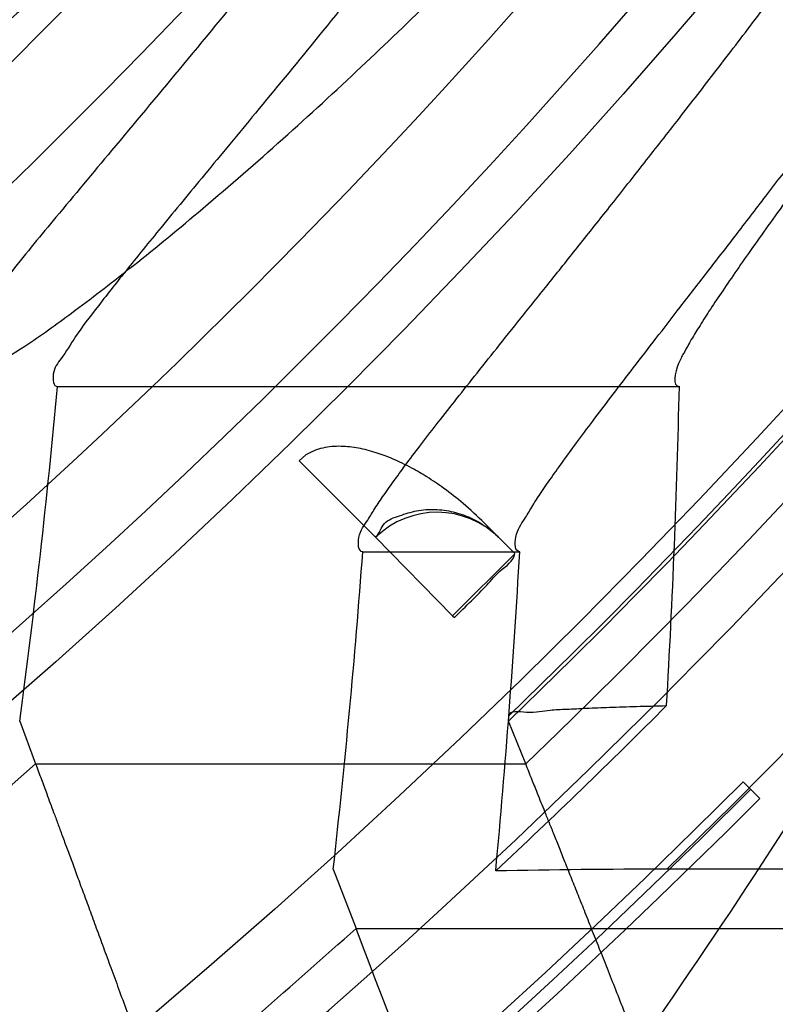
# Model space of a CAD drawing. Header units: millimetres. Extents: x 0 to 297, y 0 to 210.
# Tile 93 of 256: x 145.1397 to 145.1878, y 92.8584 to 92.921. Entities that reach past the tile are written whole.
import ezdxf

# ---------------------------------------------------------------- set-up
doc = ezdxf.new("R2010")
doc.units = ezdxf.units.MM
doc.header["$LTSCALE"] = 16.335
doc.layers.get('0').update_dxf_attribs({"linetype": 'CONTINUOUS'})
for name, color, linetype in [('01_GLOBAL', 7, 'CONTINUOUS'), ('INTFCLR_1', 7, 'CONTINUOUS'), ('INTFCLR_144815', 7, 'CONTINUOUS')]:
    doc.layers.add(name, color=color, linetype=linetype)

msp = doc.modelspace()

# ---------------------------------------------------------------- linework, layer by layer
at = {"color": 7, "linetype": 'Continuous'}
msp.add_circle((145.8748034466, 92.1344639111), 2.66, dxfattribs=at)
at = {"color": 9, "linetype": 'Continuous'}
msp.add_arc((145.8748034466, 92.1344639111), 2.6259090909, 92.9674534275, 177.0325465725, dxfattribs=at)
at = {"layer": '01_GLOBAL', "color": 7, "linetype": 'Continuous'}
msp.add_circle((145.8748034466, 92.1344639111), 2.695, dxfattribs=at)
at = {"layer": 'INTFCLR_1', "color": 6, "linetype": 'Continuous'}
for radius in [0.4224162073, 0.4014439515]:
    msp.add_arc((144.8596077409, 93.1986596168), radius, 270, 90.00000002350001, dxfattribs=at)
for points, knots in [([(145.1350652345, 93.4996596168), (145.1342109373, 93.4996596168), (145.1357546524, 93.496718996), (145.1370803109, 93.4950968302), (145.1392467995, 93.49225027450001), (145.1419201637, 93.4890306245), (145.145337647, 93.4849215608), (145.149332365, 93.4801497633), (145.1536170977, 93.4749597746), (145.1578478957, 93.4697443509), (145.1617862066, 93.46477665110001), (145.1654017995, 93.46011427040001), (145.1686896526, 93.45577766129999), (145.1716611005, 93.4517737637), (145.1743369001, 93.4480934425), (145.176743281, 93.4447208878), (145.1789048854, 93.4416366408), (145.1808385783, 93.4388324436), (145.1825660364, 93.4362898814), (145.1841084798, 93.43398792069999), (145.185490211, 93.43189981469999), (145.1867189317, 93.4300221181), (145.1878098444, 93.42833769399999), (145.1887779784, 93.42682907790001), (145.1896459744, 93.4254651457), (145.1906214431, 93.4239206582), (145.191753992, 93.4221107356), (145.1928766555, 93.42029359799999), (145.1938510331, 93.4187005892), (145.1946912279, 93.4173162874), (145.1956155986, 93.415780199), (145.1966371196, 93.4140663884), (145.1977643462, 93.41215452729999), (145.1990081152, 93.4100186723), (145.2003754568, 93.4076384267), (145.201880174, 93.4049787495), (145.2035347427, 93.4020034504), (145.2053542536, 93.39866660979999), (145.2073580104, 93.3949100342), (145.2095596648, 93.3906775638), (145.2119715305, 93.3859042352), (145.214608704, 93.3805105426), (145.2174929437, 93.37438539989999), (145.220642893, 93.36739491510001), (145.2240752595, 93.35936816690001), (145.227802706, 93.35009965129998), (145.2318351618, 93.3392957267), (145.2361179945, 93.3267082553), (145.2403681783, 93.3126841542), (145.2442872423, 93.297814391), (145.2476657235, 93.2827730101), (145.2504753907, 93.2676905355), (145.2527156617, 93.25262667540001), (145.2543982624, 93.2375790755), (145.2555287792, 93.22258324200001), (145.256117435, 93.20762456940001), (145.2561708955, 93.1927266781), (145.2556951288, 93.17787585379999), (145.2546936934, 93.16307401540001), (145.2531693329, 93.1483330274), (145.2511191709, 93.1336232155), (145.2485428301, 93.1189642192), (145.2454275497, 93.1043242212), (145.2417708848, 93.0897217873), (145.2376203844, 93.07535951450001), (145.2332204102, 93.06193527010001), (145.2288852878, 93.0500177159), (145.2248596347, 93.0398394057), (145.2211587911, 93.03109336), (145.2177663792, 93.0235207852), (145.2146668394, 93.01692434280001), (145.2118379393, 93.01114230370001), (145.2092594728, 93.0060543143), (145.2069119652, 93.0015625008), (145.2047820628, 92.99759337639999), (145.2028538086, 92.9940827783), (145.2011073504, 92.9909675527), (145.1995253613, 92.98819559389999), (145.1980916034, 92.985722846), (145.1967959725, 92.9835200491), (145.1956290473, 92.9815607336), (145.1945782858, 92.97981554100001), (145.1936278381, 92.9782521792), (145.1927650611, 92.97684539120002), (145.1919665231, 92.9755535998), (145.1911689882, 92.97427311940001), (145.1903111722, 92.9729060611), (145.1893416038, 92.97137374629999), (145.1882509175, 92.9696663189), (145.1870226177, 92.9677633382), (145.1856376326, 92.96564257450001), (145.1840803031, 92.96328767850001), (145.1823329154, 92.9606826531), (145.1803729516, 92.95780619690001), (145.1781781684, 92.9546380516), (145.1757236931, 92.9511600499), (145.1729902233, 92.94736262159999), (145.1699514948, 92.94322961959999), (145.1665806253, 92.9387466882), (145.1628687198, 92.93392583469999), (145.1588145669, 92.9287817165), (145.1544498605, 92.9233761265), (145.149996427, 92.9179675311), (145.1458273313, 92.912982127), (145.1422457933, 92.9086810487), (145.1394492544, 92.9053205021), (145.1371773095, 92.9023512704), (145.1358081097, 92.9006787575), (145.134193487, 92.8976596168), (145.1350652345, 92.8976596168)], [0, 0, 0, 0, 0.0038604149, 0.007501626, 0.0124785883, 0.0188917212, 0.0268498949, 0.0364677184, 0.0470694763, 0.05724446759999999, 0.0668187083, 0.0757144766, 0.08390537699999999, 0.0914099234, 0.09824517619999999, 0.1044667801, 0.1101313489, 0.1152642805, 0.1198589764, 0.1240215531, 0.1277856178, 0.1311734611, 0.1341617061, 0.1368541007, 0.1392736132, 0.1414672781, 0.1451087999, 0.148921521, 0.1511192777, 0.1535471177, 0.1562389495, 0.1592204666, 0.1625628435, 0.1662680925, 0.1703891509, 0.1749670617, 0.1800766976, 0.185772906, 0.1921414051, 0.1993155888, 0.2073311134, 0.2163077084, 0.2264451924, 0.2379233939, 0.2509534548, 0.2658909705, 0.2830621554, 0.3030578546, 0.3259639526, 0.3492662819, 0.3725305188, 0.395610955, 0.4185782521, 0.4413347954, 0.4640172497, 0.4865192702, 0.5089682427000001, 0.5313242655, 0.5536477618, 0.5759939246, 0.5982772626, 0.6207472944, 0.6432362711, 0.6658996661, 0.6887559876, 0.7107777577, 0.7297237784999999, 0.7460531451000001, 0.7602331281, 0.7726347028, 0.7835467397, 0.7931663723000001, 0.8017211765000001, 0.8093215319, 0.8160683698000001, 0.8220757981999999, 0.8274205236, 0.83220661, 0.8364980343, 0.8403367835, 0.8437547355, 0.8468031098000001, 0.8495420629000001, 0.8520223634, 0.8542604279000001, 0.8564046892, 0.8588391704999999, 0.8615533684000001, 0.8645986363, 0.8679945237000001, 0.8717882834, 0.8760445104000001, 0.8807522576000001, 0.8859628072, 0.8917731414, 0.8981681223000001, 0.9051985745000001, 0.9129160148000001, 0.9213486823, 0.930543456, 0.9404096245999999, 0.9509435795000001, 0.9619432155, 0.9720502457, 0.9803711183, 0.9870628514, 0.9922716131, 0.9960607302, 1, 1, 1, 1]), ([(145.1350652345, 92.8976596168), (145.1360387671, 92.8976596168), (145.1377271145, 92.8987973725), (145.1403228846, 92.9003600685), (145.1432989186, 92.90252257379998), (145.1469787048, 92.9053401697), (145.1513602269, 92.908937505), (145.156189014, 92.9131306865), (145.1610884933, 92.9176135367), (145.16571304, 92.9220446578), (145.1699506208, 92.9262668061), (145.1738079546, 92.93025140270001), (145.1773032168, 92.9339784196), (145.1804624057, 92.93744342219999), (145.1833068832, 92.9406452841), (145.1858602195, 92.9435862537), (145.1881553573, 92.9462860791), (145.1902110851, 92.9487505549), (145.1920499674, 92.95099242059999), (145.1936917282, 92.95302517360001), (145.195161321, 92.95487020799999), (145.1964960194, 92.95656687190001), (145.197810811, 92.9582571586), (145.1992115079, 92.9600798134), (145.2006985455, 92.9620412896), (145.2021699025, 92.9640097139), (145.203615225, 92.9659689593), (145.2051191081, 92.96803560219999), (145.2067839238, 92.9703578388), (145.2086446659, 92.97299707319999), (145.2107239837, 92.976003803), (145.2130437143, 92.9794328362), (145.2156231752, 92.9833409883), (145.2184823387, 92.9877982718), (145.2216518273, 92.99290263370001), (145.2251614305, 92.9987667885), (145.229038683, 93.00552838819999), (145.2333125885, 93.0133695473), (145.2380078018, 93.0225036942), (145.2431555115, 93.03325044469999), (145.2486552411, 93.04576276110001), (145.2541538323, 93.05964751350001), (145.2592951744, 93.0742866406), (145.2638614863, 93.0891255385), (145.2678132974, 93.10401926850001), (145.2711637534, 93.1189518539), (145.2739112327, 93.1338443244), (145.2760779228, 93.14873712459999), (145.2776685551, 93.1635668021), (145.2786982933, 93.17835697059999), (145.2791763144, 93.1930929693), (145.2791102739, 93.20777733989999), (145.2785051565, 93.2224188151), (145.2773642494, 93.2370081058), (145.2756872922, 93.2515514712), (145.2734729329, 93.2660467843), (145.2707211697, 93.28047186), (145.2674209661, 93.2948590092), (145.2635667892, 93.3091902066), (145.259139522, 93.3234820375), (145.254151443, 93.33766185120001), (145.2488018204, 93.351194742), (145.2434345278, 93.3634522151), (145.238408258, 93.3740016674), (145.2338248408, 93.38297495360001), (145.2296571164, 93.3906774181), (145.2258775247, 93.3973229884), (145.2224553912, 93.4030908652), (145.2193628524, 93.40811759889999), (145.216567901, 93.41251817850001), (145.2140471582, 93.4163762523), (145.2117761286, 93.4197682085), (145.209737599, 93.422748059), (145.2079066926, 93.42537326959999), (145.20627007, 93.4276809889), (145.2048016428, 93.4297213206), (145.203482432, 93.43153041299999), (145.202221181, 93.4332394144), (145.2009100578, 93.4349957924), (145.1994654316, 93.43690657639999), (145.1979774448, 93.438847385), (145.1964846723, 93.44076776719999), (145.1949729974, 93.4426876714), (145.1933137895, 93.4447656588), (145.1914604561, 93.4470505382), (145.1893845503, 93.4495659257), (145.1870661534, 93.45232249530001), (145.1844777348, 93.45533473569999), (145.1815962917, 93.45861035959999), (145.1783918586, 93.4621590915), (145.174841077, 93.46597939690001), (145.1709238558, 93.47006182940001), (145.1666153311, 93.47439075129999), (145.1619164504, 93.47892812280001), (145.1569054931, 93.4835493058), (145.1519289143, 93.48790146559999), (145.1473729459, 93.4916672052), (145.1435388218, 93.4946187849), (145.1404516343, 93.4968744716), (145.1377826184, 93.49848721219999), (145.1360568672, 93.4996596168), (145.1350652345, 93.4996596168)], [0, 0, 0, 0, 0.0042187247, 0.0081401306, 0.0133978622, 0.0200459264, 0.0282638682, 0.0379443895, 0.0477615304, 0.05703690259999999, 0.0656973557, 0.0736821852, 0.0810680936, 0.0878383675, 0.0940009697, 0.0996271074, 0.1047154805, 0.1093563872, 0.1135342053, 0.1172803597, 0.1206792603, 0.1237557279, 0.1266349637, 0.1299589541, 0.1337168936, 0.1373013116, 0.1406085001, 0.1442672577, 0.148377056, 0.1529904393, 0.1582606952, 0.164218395, 0.1709303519, 0.1785521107, 0.1871652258, 0.1969659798, 0.2081658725, 0.2209392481, 0.2356613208, 0.2526660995, 0.2725685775, 0.2948769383, 0.3173640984, 0.3397873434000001, 0.3621386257, 0.3841211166, 0.4060891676, 0.4277469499, 0.4493218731, 0.470705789, 0.4919793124, 0.5131981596, 0.5343255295, 0.5554668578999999, 0.5765984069, 0.5977513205, 0.6189954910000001, 0.6402209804, 0.6617015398, 0.6832900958, 0.7050415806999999, 0.7268239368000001, 0.7463339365, 0.7630160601, 0.7774553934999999, 0.7899931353, 0.8009638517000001, 0.8105830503, 0.8190545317, 0.8265380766, 0.8331730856, 0.8390248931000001, 0.8442268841, 0.8488182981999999, 0.8528943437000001, 0.8564866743, 0.8597116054, 0.8625968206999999, 0.8656908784, 0.8692094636, 0.8729771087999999, 0.8762884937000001, 0.879749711, 0.8835661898, 0.8878115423, 0.8924986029, 0.8976989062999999, 0.9034198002, 0.9097088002, 0.9166034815, 0.9241390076, 0.9323094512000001, 0.9411199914, 0.9506041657, 0.9606137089, 0.9706541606, 0.9792553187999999, 0.9862062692, 0.9916647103, 0.9957028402, 1, 1, 1, 1])]:
    msp.add_open_spline(points, degree=3, knots=knots, dxfattribs=at)
at = {"layer": 'INTFCLR_1', "color": 9, "linetype": 'Continuous'}
for points, knots in [([(145.212649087, 93.3291841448), (145.2158606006, 93.32000478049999), (145.2216925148, 93.3011419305), (145.227244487, 93.2768964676), (145.2299856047, 93.2607035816), (145.2310878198, 93.25306455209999), (145.2317778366, 93.2479244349), (145.2334659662, 93.23376490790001), (145.2350886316, 93.2104154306), (145.2348602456, 93.1869830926), (145.2340091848, 93.1726576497), (145.2336200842, 93.16742997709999), (145.2329629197, 93.1596496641), (145.2311506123, 93.1430826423), (145.226931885, 93.1181043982), (145.2217743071, 93.0973620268), (145.21827327, 93.08545778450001), (145.2168531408, 93.08078963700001), (145.2142959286, 93.0727821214), (145.2088936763, 93.057325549), (145.2002622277, 93.03625645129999), (145.191382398, 93.0181651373), (145.1856550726, 93.0076054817), (145.1835773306, 93.0038810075), (145.1804900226, 92.9984473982), (145.1738400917, 92.9872483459), (145.1632874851, 92.971132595), (145.150351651, 92.9535411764), (145.1410235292, 92.94206533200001), (145.1356460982, 92.935766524), (145.133618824, 92.9334156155), (145.1301975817, 92.9295053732), (145.1238773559, 92.9224693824), (145.116999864, 92.9151404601), (145.1107938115, 92.9086516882), (145.1070749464, 92.9047482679), (145.1041227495, 92.9015610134), (145.102218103, 92.89935461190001), (145.1011689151, 92.89795985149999), (145.1007337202, 92.8972197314), (145.1004699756, 92.8966887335), (145.1005812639, 92.8959977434), (145.1020539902, 92.8962982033), (145.1036740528, 92.8970747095), (145.1066075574, 92.8986606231), (145.1094057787, 92.90044308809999), (145.1117034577, 92.9019742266), (145.1131778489, 92.902988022), (145.1156556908, 92.9047222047), (145.1196186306, 92.9076236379), (145.1251563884, 92.91192845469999), (145.1334349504, 92.9187409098), (145.1408444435, 92.92538609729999), (145.1473278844, 92.9316038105), (145.1519747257, 92.9361897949), (145.1603493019, 92.94482450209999), (145.1722854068, 92.9582894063), (145.1863008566, 92.9761921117), (145.1963364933, 92.9908581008), (145.2023017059, 93.0003963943), (145.2045040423, 93.0040202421), (145.2078179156, 93.0095804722), (145.2148947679, 93.0220651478), (145.2249952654, 93.0423300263), (145.2319439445, 93.0592659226), (145.2351676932, 93.0680380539)], [0, 0, 0, 0, 0.0419354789, 0.08505031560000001, 0.1071497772, 0.1127379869, 0.1183317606, 0.1295131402, 0.1742263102, 0.2191466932, 0.230445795, 0.2361065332, 0.241751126, 0.2641147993, 0.3079545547, 0.3508736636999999, 0.3561840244, 0.3614616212, 0.3719139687, 0.3924297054, 0.4320526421, 0.4700131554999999, 0.4792642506, 0.483852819, 0.4884035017, 0.5062126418, 0.5400088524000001, 0.5714206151, 0.6003317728, 0.6037560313, 0.6071340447, 0.6137178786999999, 0.6261602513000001, 0.6479155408, 0.6570536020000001, 0.6648783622, 0.6711643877, 0.6757843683, 0.6774462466, 0.6786751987, 0.6794900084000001, 0.6799813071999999, 0.6813020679, 0.6842478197, 0.6888651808, 0.6950795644, 0.6987591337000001, 0.70073729, 0.7027989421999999, 0.7117993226, 0.7219139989, 0.7330405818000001, 0.7580265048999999, 0.7648041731, 0.7717766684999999, 0.7861782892, 0.816667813, 0.8493175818, 0.8841610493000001, 0.8932352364, 0.8978283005, 0.9024468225, 0.9211469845, 0.9596997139, 1, 1, 1, 1]), ([(145.1053256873, 92.89765960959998), (145.1051880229, 92.89765962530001), (145.1048509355, 92.897726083), (145.1048682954, 92.89833203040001), (145.1052289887, 92.89895544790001), (145.1058526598, 92.8998820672), (145.1068032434, 92.9010353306), (145.1086356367, 92.9031125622), (145.110803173, 92.9053838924), (145.113215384, 92.90786955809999), (145.1159839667, 92.9106973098), (145.1217014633, 92.91652117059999), (145.1287122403, 92.92380461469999), (145.1351564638, 92.9308006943), (145.1386445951, 92.9346890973), (145.1407113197, 92.9370268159), (145.1461908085, 92.9432875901), (145.1556953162, 92.95469486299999), (145.1688811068, 92.972191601), (145.1796415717, 92.9882287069), (145.1864241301, 92.99937733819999), (145.1895721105, 93.0047852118), (145.1916900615, 93.00849100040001), (145.1975256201, 93.0189931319), (145.2065751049, 93.0369888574), (145.2153782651, 93.057964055), (145.2208882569, 93.0733543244), (145.2234958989, 93.0813260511), (145.2249438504, 93.0859728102), (145.2285119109, 93.09781736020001), (145.2337695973, 93.1184588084), (145.2380725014, 93.143329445), (145.2399207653, 93.159825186), (145.2405908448, 93.1675708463), (145.2409875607, 93.1727748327), (145.241855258, 93.1870348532), (145.2420882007, 93.2103641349), (145.2404334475, 93.2336088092), (145.2387124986, 93.2477021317), (145.238008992, 93.2528187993), (145.2368850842, 93.26042393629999), (145.2340893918, 93.2765480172), (145.2284266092, 93.3006887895), (145.222482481, 93.3194563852), (145.2192099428, 93.32858819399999)], [0, 0, 0, 0, 0.0008731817, 0.001718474, 0.0032338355, 0.0055641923, 0.008732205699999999, 0.0127298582, 0.0231213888, 0.0286463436, 0.0346993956, 0.04822263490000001, 0.0804125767, 0.0988155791, 0.1085508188, 0.1135449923, 0.1186070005, 0.1613231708, 0.2076862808, 0.2575123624, 0.2837454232, 0.2904461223, 0.2972015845, 0.3108183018, 0.3666504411, 0.4248609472, 0.4549769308, 0.4703146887, 0.4780576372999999, 0.4858477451, 0.5487776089, 0.6130123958, 0.6457680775, 0.6540347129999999, 0.6623246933, 0.6788711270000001, 0.74464742, 0.8101273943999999, 0.8265053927, 0.8346996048, 0.8428861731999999, 0.8752668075, 0.9384714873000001, 1, 1, 1, 1]), ([(145.2417743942, 93.06876110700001), (145.2384946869, 93.0600313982), (145.2314239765, 93.0431758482), (145.2211560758, 93.0230253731), (145.2139644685, 93.01061371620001), (145.2105957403, 93.00508387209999), (145.2083561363, 93.0014784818), (145.2022867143, 92.99198354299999), (145.1920758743, 92.97738489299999), (145.1778239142, 92.9595722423), (145.1656903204, 92.9461771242), (145.1571787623, 92.9375867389), (145.152454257, 92.9330221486), (145.1458582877, 92.9268290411), (145.1383224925, 92.92021131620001), (145.1299078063, 92.91342792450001), (145.1242775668, 92.90913892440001), (145.1202493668, 92.9062472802), (145.1177315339, 92.9045188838), (145.1162319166, 92.903506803), (145.1129973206, 92.9013965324), (145.1096283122, 92.8992880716), (145.106516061, 92.89792072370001), (145.1056598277, 92.8976595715), (145.1053256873, 92.89765960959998)], [0, 0, 0, 0, 0.1254333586, 0.2455838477, 0.3039242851, 0.3183395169, 0.3326778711, 0.3610127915, 0.4699119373, 0.572102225, 0.6676664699, 0.7128530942, 0.7347412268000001, 0.7560248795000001, 0.8345501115, 0.8695520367, 0.9013904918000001, 0.9297392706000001, 0.9362356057, 0.9424699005, 0.9540693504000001, 0.9882335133, 0.9955056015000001, 1, 1, 1, 1])]:
    msp.add_open_spline(points, degree=3, knots=knots, dxfattribs=at)
at = {"layer": 'INTFCLR_144815', "color": 6, "linetype": 'Continuous'}
for p, q in [((145.1421340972, 92.8976596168), (145.1816919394, 92.8976596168)), ((145.1579327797, 92.8933135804), (145.1575095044, 92.8929407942)), ((145.1615550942, 92.8871597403), (145.1715348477, 92.8871597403)), ((145.167269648, 92.8830781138), (145.1712247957, 92.8870332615)), ((145.1708193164, 92.8763820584), (145.170845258, 92.8767233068)), ((145.1397258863, 92.8763820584), (145.1407415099, 92.8736604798)), ((145.1719169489, 92.8736604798), (145.1708193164, 92.8763820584)), ((145.186804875, 92.8714624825), (145.185746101, 92.8725212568)), ((145.1596739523, 92.86696821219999), (145.1611205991, 92.8632036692)), ((145.1901625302, 92.8669682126), (145.1808844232, 92.8669682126))]:
    msp.add_line(p, q, dxfattribs=at)
at = {"layer": 'INTFCLR_144815', "color": 9, "linetype": 'Continuous'}
for p, q in [((145.1575095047, 92.8929407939), (145.1623713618, 92.8880773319)), ((145.1692907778, 92.8889765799), (145.1702395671, 92.8880277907)), ((145.167269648, 92.8830781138), (145.1673760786, 92.8829716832)), ((145.1407415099, 92.8736604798), (145.1719169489, 92.8736604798)), ((145.1611205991, 92.8632036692), (145.1917144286, 92.8632036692))]:
    msp.add_line(p, q, dxfattribs=at)
at = {"layer": 'INTFCLR_144815', "color": 7, "linetype": 'Continuous'}
for p, q in [((145.1623713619, 92.88807733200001), (145.1672696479, 92.8830781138)), ((145.171222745, 92.88704461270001), (145.1702395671, 92.8880277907))]:
    msp.add_line(p, q, dxfattribs=at)
at = {"layer": 'INTFCLR_144815', "color": 6, "linetype": 'Continuous'}
for radius in [0.4466793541, 0.4256665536]:
    msp.add_circle((144.8596077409, 93.1986596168), radius, dxfattribs=at)
for centre, radius, start, end in [((144.8596077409, 93.1986596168), 0.6157754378, 313.9937911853, 154.5150993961), ((144.8596077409, 93.1986596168), 0.5947754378, 312.9543589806, 154.5144414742), ((144.8596077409, 93.1986596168), 0.5751005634, 282.2440355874, 71.2863570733), ((144.8596077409, 93.1986596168), 0.4627266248, 45.0000000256, 314.9999999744), ((144.8596077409, 93.1986596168), 0.4618985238, 44.999999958, 315.000000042), ((144.8596077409, 93.1986596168), 0.461229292, 44.99999997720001, 315.0000000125), ((144.8596077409, 93.1986596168), 0.4537777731, 308.490992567, 51.50900743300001), ((144.8596077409, 93.1986596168), 0.4480128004, 313.9992414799, 46.00075850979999), ((144.8596077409, 93.1986596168), 0.4169682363, 295.6072723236, 334.3927276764), ((144.8596077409, 93.1986596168), 0.3959554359, 297.0737153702, 332.9262846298), ((144.8596077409, 93.1986596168), 0.454358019, 313.0911760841, 314.9984221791), ((145.1806544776, 92.3543067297), 0.5126612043, 89.97430089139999, 91.1900020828), ((142.680967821, 91.91278105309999), 2.6560238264, 20.1620810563, 20.9673979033)]:
    msp.add_arc(centre, radius, start, end, dxfattribs=at)
at = {"layer": 'INTFCLR_144815', "color": 9, "linetype": 'Continuous'}
for centre, radius, start, end in [((144.8596077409, 93.1986596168), 0.5712784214, 292.4997540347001, 54.0964566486), ((144.8596102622, 93.19866079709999), 0.5153523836, 292.4997540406, 54.09645665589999), ((144.859607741, 93.1986596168), 0.4617768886, 314.0862202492, 45.9137797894), ((144.8596077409, 93.1986596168), 0.450734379, 313.8592910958, 46.1407088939), ((144.8596077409, 93.1986596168), 0.4477854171, 314.0319604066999, 45.9680396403), ((144.8596077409, 93.1986596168), 0.5830188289, 203.8266800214, 313.0809380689), ((144.8596077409, 93.1986596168), 0.590019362, 203.8278898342, 312.5732768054), ((144.8596077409, 93.1986596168), 0.6110177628, 203.8266800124, 319.1799903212), ((144.859607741, 93.1986596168), 0.5090729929, 309.832493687, 323.1675063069), ((144.8596077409, 93.1986596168), 0.4297215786, 293.9594928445, 310.8607650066), ((144.8596077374, 93.1986596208), 0.4510440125, 309.8664382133, 311.9496809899)]:
    msp.add_arc(centre, radius, start, end, dxfattribs=at)
at = {"layer": 'INTFCLR_144815', "color": 7, "linetype": 'Continuous'}
msp.add_arc((145.1662804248, 92.88406795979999), 0.0055996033, 45.0049825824, 134.2742273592, dxfattribs=at)
at = {"layer": 'INTFCLR_144815', "color": 6, "linetype": 'Continuous'}
for centre, major_axis, ratio, start_param, end_param in [((144.8596077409, 92.9442867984), (0, 0.3817531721), 0.7456587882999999, -1.7496239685, -1.69324167), ((144.8596077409, 92.9107106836), (0, 0.4321429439), 0.7456587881, -1.6480224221, -1.6010017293), ((144.8596077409, 92.9275008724), (0, 0.4069448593), 0.7456587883, -1.7200994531, -1.6700911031), ((144.8596077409, 92.9191068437), (0, 0.4195423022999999), 0.7456587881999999, -1.6956613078, -1.6470176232), ((144.8596077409, 93.0953987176), (0, 0.4080553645), 0.9674516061, -2.2743411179, -2.1269453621)]:
    msp.add_ellipse(centre, major_axis=major_axis, ratio=ratio, start_param=start_param, end_param=end_param, dxfattribs=at)
for points, knots in [([(145.1715348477, 92.8871597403), (145.1712150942, 92.887165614), (145.1712119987, 92.888398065), (145.1717859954, 92.8890887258), (145.1723169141, 92.8900495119), (145.1728921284, 92.8909093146), (145.1735763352, 92.8919125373), (145.1743814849, 92.8930382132), (145.17530592, 92.89429876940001), (145.1763525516, 92.89569628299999), (145.1775225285, 92.8972363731), (145.1788179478, 92.8989246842), (145.1802417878, 92.90076905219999), (145.1817966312, 92.902777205), (145.1834827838, 92.9049546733), (145.1852973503, 92.907303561), (145.1872357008, 92.90982438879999), (145.189295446, 92.9125211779), (145.1914790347, 92.9154049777), (145.1937896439, 92.9184888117), (145.1962240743, 92.9217782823), (145.1987743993, 92.92527328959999), (145.2014309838, 92.9289717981), (145.2041860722, 92.9328747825), (145.2070298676, 92.9369806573), (145.2099514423, 92.9412863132), (145.2129388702, 92.94578706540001), (145.215979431, 92.95047669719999), (145.2190598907, 92.95534762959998), (145.2221667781, 92.9603911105), (145.2252866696, 92.9655974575), (145.2284064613, 92.9709563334), (145.2315136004, 92.9764570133), (145.2345962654, 92.98208862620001), (145.2376434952, 92.98784036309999), (145.2406452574, 92.99370162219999), (145.2435925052, 92.99966217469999), (145.2464771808, 93.005712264), (145.2492921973, 93.01184268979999), (145.2520314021, 93.01804486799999), (145.2546894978, 93.0243108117), (145.2572619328, 93.0306330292), (145.2597453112, 93.03700571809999), (145.2621317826, 93.0434101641), (145.2644188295, 93.0498389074), (145.2666074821, 93.05629353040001), (145.2687002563, 93.0627819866), (145.2706975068, 93.0693065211), (145.2725965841, 93.0758590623), (145.2743963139, 93.08243582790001), (145.2760946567, 93.0890285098), (145.2776905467, 93.0956308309), (145.2791843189, 93.1022416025), (145.2805765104, 93.10886063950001), (145.2818676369, 93.1154879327), (145.2830580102, 93.12212274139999), (145.2841477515, 93.12876325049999), (145.2851369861, 93.1354072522), (145.2860260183, 93.1420534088), (145.2868152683, 93.14870134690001), (145.2875051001, 93.1553505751), (145.2880958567, 93.16200073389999), (145.2885878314, 93.1686513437), (145.2889813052, 93.17530234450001), (145.289276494, 93.18195348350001), (145.2894735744, 93.1886048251), (145.2895726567, 93.1952561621), (145.2895738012, 93.20190757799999), (145.2894770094, 93.20855889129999), (145.2892822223, 93.2152102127), (145.2889893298, 93.2218613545), (145.2885981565, 93.228512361), (145.2881084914, 93.23516293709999), (145.2875200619, 93.2418129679), (145.2868325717, 93.24846205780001), (145.2860456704, 93.2551099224), (145.2851589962, 93.26175603), (145.2841721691, 93.2683997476), (145.2830848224, 93.2750402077), (145.2818965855, 93.2816764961), (145.2806070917, 93.2883076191), (145.2792161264, 93.2949318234), (145.2777236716, 93.3015466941), (145.27612979, 93.30814986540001), (145.2744344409, 93.314739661), (145.2726374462, 93.3213150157), (145.2707388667, 93.3278740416), (145.2687392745, 93.3344133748), (145.2666397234, 93.34092869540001), (145.2644415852, 93.34741542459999), (145.2621464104, 93.3538691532), (145.2597562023, 93.3602849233), (145.2572735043, 93.3666571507), (145.2547014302, 93.37297970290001), (145.2520437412, 93.3792458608), (145.2493049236, 93.3854482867), (145.2464902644, 93.3915790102), (145.2436059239, 93.39762942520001), (145.240658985, 93.4035903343), (145.2376574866, 93.4094520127), (145.2346104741, 93.4152042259), (145.231527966, 93.4208363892), (145.2284209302, 93.42633767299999), (145.2253011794, 93.4316972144), (145.2221812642, 93.4369042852), (145.2190742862, 93.44194854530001), (145.2159936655, 93.44682031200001), (145.2129528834, 93.4515108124), (145.209965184, 93.45601244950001), (145.207043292, 93.4603189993), (145.2041991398, 93.4644257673), (145.2014436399, 93.4683296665), (145.1987864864, 93.47202925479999), (145.1962360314, 93.47552468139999), (145.1937992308, 93.47881756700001), (145.1914816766, 93.48191080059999), (145.1892876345, 93.484808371), (145.1872201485, 93.487515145), (145.1852811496, 93.49003667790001), (145.1834716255, 93.49237897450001), (145.1817917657, 93.4945483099), (145.1802410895, 93.4965510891), (145.1788186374, 93.4983936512), (145.1775230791, 93.5000821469), (145.1763528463, 93.5016225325), (145.1753062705, 93.5030200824), (145.1743814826, 93.5042807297), (145.1735770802, 93.50540657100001), (145.1728902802, 93.5064096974), (145.1723225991, 93.507270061), (145.1718630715, 93.5080606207), (145.171402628, 93.5088026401), (145.1710534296, 93.51015065), (145.1715348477, 93.5101594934)], [0, 0, 0, 0, 0.0014103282, 0.0032894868, 0.0045784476, 0.006109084, 0.0078878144, 0.009921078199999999, 0.0122159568, 0.0147800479, 0.0176210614, 0.0207450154, 0.0241645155, 0.0278962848, 0.0319450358, 0.0363094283, 0.0409856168, 0.0459681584, 0.0512740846, 0.0569372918, 0.0629614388, 0.06932079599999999, 0.0760170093, 0.0830428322, 0.09038864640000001, 0.09804223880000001, 0.1059886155, 0.1142106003, 0.1226891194, 0.1314036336, 0.1403327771, 0.1494548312, 0.1587482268, 0.1681920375, 0.1777662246, 0.1874518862, 0.1972313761, 0.2070885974, 0.2170088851, 0.2269790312, 0.2369874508, 0.247023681, 0.2570780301, 0.2671479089, 0.2771627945, 0.2871678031, 0.297203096, 0.3072268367, 0.3172573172, 0.3272873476, 0.3372951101, 0.3472786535, 0.3572404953, 0.3671820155, 0.3771057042, 0.38701475, 0.3969071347, 0.4067804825, 0.4166362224, 0.4264761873, 0.4363022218, 0.4461151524, 0.4559173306, 0.4657100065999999, 0.4754958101, 0.4852761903, 0.4950537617, 0.5048299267, 0.514607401, 0.5243876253, 0.5341732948, 0.5439658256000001, 0.5537677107, 0.5635801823, 0.5734055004, 0.5832449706, 0.5931003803, 0.6029729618, 0.6128636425, 0.6227732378, 0.6327028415, 0.6426530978, 0.6526214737, 0.6626060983, 0.6726078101, 0.6826271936, 0.6926651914, 0.7027189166, 0.7127821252, 0.7228511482, 0.7329216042, 0.7429877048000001, 0.7530428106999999, 0.7630790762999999, 0.7730874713, 0.7830577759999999, 0.7929782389, 0.8028356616, 0.8126154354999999, 0.8223014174, 0.8318761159, 0.8413205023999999, 0.8506146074, 0.8597374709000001, 0.8686675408, 0.8773831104, 0.8858627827, 0.8940860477, 0.9020337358, 0.9096886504, 0.9170358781, 0.9240630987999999, 0.9307608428, 0.9371226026, 0.9431446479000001, 0.9488258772, 0.9541674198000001, 0.9591725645, 0.9638462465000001, 0.9681947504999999, 0.9722253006, 0.9759458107, 0.979364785, 0.9824904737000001, 0.9853313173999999, 0.9878955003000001, 0.9901906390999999, 0.9922241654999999, 0.994002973, 0.9955336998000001, 0.9968227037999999, 0.9978766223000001, 1, 1, 1, 1]), ([(145.1816919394, 93.4996596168), (145.1813689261, 93.4996596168), (145.181354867, 93.4984164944), (145.1818990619, 93.4977049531), (145.1824036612, 93.4967241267), (145.1829511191, 93.4958450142), (145.1836029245, 93.49481997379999), (145.1843702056, 93.4936699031), (145.1852510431, 93.4923828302), (145.1862478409, 93.4909569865), (145.1873615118, 93.4893868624), (145.1885933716, 93.48766759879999), (145.1899443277, 93.4857938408), (145.1914151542, 93.48376000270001), (145.1930061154, 93.48156053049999), (145.1947171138, 93.47918971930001), (145.1965473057, 93.47664219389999), (145.1984952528, 93.47391268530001), (145.2005585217, 93.47099658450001), (145.2027337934, 93.46788981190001), (145.2050166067, 93.46458923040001), (145.207401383, 93.4610926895), (145.2098813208, 93.4573992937), (145.2124484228, 93.45350951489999), (145.2150935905, 93.44942523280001), (145.2178067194, 93.44514979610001), (145.2205768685, 93.4406879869), (145.2233924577, 93.436045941), (145.2262415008, 93.43123100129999), (145.2291118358, 93.4262515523), (145.2319913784, 93.42111677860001), (145.2348683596, 93.4158364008), (145.2377314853, 93.4104204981), (145.2405700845, 93.4048793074), (145.2433742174, 93.39922304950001), (145.2461347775, 93.3934617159), (145.2488435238, 93.3876049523), (145.2514930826, 93.381661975), (145.2540769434, 93.37564147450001), (145.2565894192, 93.3695515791), (145.2590255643, 93.3633999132), (145.2613812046, 93.35719337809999), (145.2636527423, 93.3509384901), (145.2658372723, 93.34464092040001), (145.2679322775, 93.3383061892), (145.2699358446, 93.3319388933), (145.2718463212, 93.32554360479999), (145.2736625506, 93.3191239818), (145.275383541, 93.3126837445), (145.2770086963, 93.30622572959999), (145.2785375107, 93.29975290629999), (145.2799697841, 93.29326740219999), (145.281305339, 93.2867715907), (145.282544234, 93.2802670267), (145.2836865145, 93.2737555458), (145.2847323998, 93.2672381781), (145.285682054, 93.2607163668), (145.2865357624, 93.2541907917), (145.2872937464, 93.2476625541), (145.2879563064, 93.24113198), (145.2885236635, 93.2345999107), (145.2889960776, 93.22806647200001), (145.2893737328, 93.22153232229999), (145.2896568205, 93.2149974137), (145.2898454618, 93.208462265), (145.2899397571, 93.20192674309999), (145.2899397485, 93.1953913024), (145.2898454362, 93.18885579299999), (145.2896567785, 93.1823206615), (145.2893736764, 93.175785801), (145.2889960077, 93.1692516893), (145.2885235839, 93.1627183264), (145.2879562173, 93.1561863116), (145.2872936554, 93.1496558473), (145.2865356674, 93.1431276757), (145.2856819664, 93.136602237), (145.2847323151, 93.130080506), (145.283686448, 93.1235632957), (145.2825441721, 93.1170518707), (145.2813053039, 93.1105474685), (145.2799697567, 93.1040517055), (145.2785375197, 93.0975663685), (145.277008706, 93.091093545), (145.2753835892, 93.0846356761), (145.2736625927, 93.0781954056), (145.2718464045, 93.07177591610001), (145.2699359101, 93.0653805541), (145.2679323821, 93.0590133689), (145.2658373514, 93.05267854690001), (145.2636528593, 93.0463810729), (145.2613812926, 93.04012609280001), (145.2590256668, 93.03391958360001), (145.2565895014, 93.0277678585), (145.2540770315, 93.0216779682), (145.2514931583, 93.01565743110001), (145.2488435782, 93.00971440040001), (145.2461348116, 93.0038575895), (145.2433742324, 92.99809621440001), (145.2405700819, 92.9924399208), (145.2377314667, 92.9868986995), (145.2348683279, 92.98148277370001), (145.2319913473, 92.9762023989), (145.2291118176, 92.97106764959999), (145.2262415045, 92.9660882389), (145.2233924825, 92.9612733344), (145.220576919, 92.95663132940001), (145.2178068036, 92.95216957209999), (145.2150937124, 92.9478941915), (145.2124485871, 92.9438099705), (145.2098815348, 92.9399202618), (145.2074016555, 92.9362269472), (145.2050169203, 92.9327304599), (145.2027341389, 92.9294299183), (145.2005588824, 92.9263231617), (145.1984956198, 92.92340706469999), (145.1965476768, 92.9206775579), (145.1947174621, 92.918129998), (145.1930064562, 92.91575917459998), (145.1914154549, 92.9135596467), (145.1899446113, 92.91152578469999), (145.1885936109, 92.9096519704), (145.1873617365, 92.9079326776), (145.1862480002, 92.9063625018), (145.1852512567, 92.9049366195), (145.1843701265, 92.90364951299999), (145.1836036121, 92.902499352), (145.1829493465, 92.90147443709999), (145.1824091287, 92.9005947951), (145.1819724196, 92.8997882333), (145.1815362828, 92.8990246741), (145.1812048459, 92.8976596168), (145.1816919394, 92.8976596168)], [0, 0, 0, 0, 0.0014863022, 0.0034583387, 0.00480742, 0.0064070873, 0.008263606, 0.0103831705, 0.0127725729, 0.0154385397, 0.018388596, 0.0216299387, 0.0251705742, 0.0290176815, 0.0331791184, 0.0376612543, 0.0424708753, 0.0476126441, 0.053091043, 0.05890788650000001, 0.0650637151, 0.071556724, 0.0783824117, 0.08553378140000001, 0.09300120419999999, 0.1007725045, 0.1088330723, 0.1171662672, 0.125753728, 0.1345758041, 0.1436120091, 0.1528416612, 0.1622443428, 0.1717998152, 0.1814887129, 0.1912927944, 0.2011949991, 0.2111795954, 0.2212322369, 0.2313400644, 0.2414915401, 0.251676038, 0.2618853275, 0.272110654, 0.2823462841, 0.2925853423, 0.3028240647, 0.3130572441, 0.3232827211, 0.3334966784, 0.3436983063, 0.353884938, 0.364056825, 0.3742120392, 0.3843517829, 0.3944749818, 0.4045834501, 0.4146764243, 0.4247563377, 0.4348229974, 0.4448791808, 0.4549248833, 0.4649631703, 0.4749943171, 0.4850215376, 0.4950452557, 0.505068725, 0.5150924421, 0.5251196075, 0.5351507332, 0.5451888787, 0.5552345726, 0.5652905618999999, 0.5753571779, 0.5854368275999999, 0.5955298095, 0.6056379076, 0.615761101, 0.6259004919, 0.6360558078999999, 0.6462271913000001, 0.6564139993, 0.6666151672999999, 0.6768294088, 0.6870543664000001, 0.6972879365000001, 0.7075261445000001, 0.7177656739, 0.7280008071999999, 0.7382265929, 0.7484354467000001, 0.7586203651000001, 0.7687717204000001, 0.7788795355, 0.7889322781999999, 0.7989169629, 0.8088192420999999, 0.8186233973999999, 0.8283123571, 0.8378678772, 0.8472706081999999, 0.8565002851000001, 0.8655364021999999, 0.8743584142, 0.8829458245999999, 0.8912789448, 0.8993394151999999, 0.9071106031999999, 0.9145779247, 0.9217291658, 0.9285546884, 0.9350475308, 0.9412033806, 0.9470201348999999, 0.9524985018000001, 0.9576403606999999, 0.9624499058, 0.9669322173, 0.9710936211, 0.9749409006, 0.978481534, 0.9817230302, 0.984673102, 0.9873392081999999, 0.9897286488, 0.9918483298, 0.9937048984, 0.9953046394, 0.9966537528, 0.9977587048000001, 1, 1, 1, 1]), ([(145.2619187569, 93.198659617), (145.2619187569, 93.19452705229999), (145.2617972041, 93.18625736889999), (145.2612501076, 93.1738549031), (145.2603370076, 93.16145215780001), (145.2590551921, 93.1490500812), (145.2574020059, 93.1366506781), (145.2553745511, 93.1242576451), (145.2529686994, 93.1118765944), (145.2501810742, 93.09951567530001), (145.2470107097, 93.0871860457), (145.2434550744, 93.07490437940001), (145.2395175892, 93.0626901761), (145.2352018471, 93.05056894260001), (145.2305195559, 93.03857297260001), (145.2254865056, 93.026740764), (145.2201294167, 93.0151203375), (145.2144851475, 93.00376778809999), (145.2086034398, 92.9927497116), (145.2025493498, 92.98213900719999), (145.1964022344, 92.9720136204), (145.1902548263, 92.96245285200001), (145.1842079, 92.9535296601), (145.1783638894, 92.94530411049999), (145.1728175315, 92.9378166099), (145.1676486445, 92.9310831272), (145.1629171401, 92.9250980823), (145.1586605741, 92.91983716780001), (145.1549015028, 92.9152592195), (145.1516394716, 92.9113214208), (145.1488735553, 92.9079678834), (145.1465811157, 92.9051666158), (145.1447678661, 92.9028433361), (145.1433636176, 92.901047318), (145.1424842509, 92.89954064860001), (145.1417601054, 92.8987053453), (145.1418564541, 92.8976596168), (145.1421340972, 92.8976596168)], [0, 0, 0, 0, 0.0373969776, 0.0748305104, 0.1123278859, 0.1499208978, 0.1876426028, 0.2255106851, 0.2635438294, 0.3017616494, 0.3401610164, 0.3787310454, 0.4174490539, 0.4562752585, 0.4951477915, 0.5339633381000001, 0.5726158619, 0.6109244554, 0.6486768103, 0.6856239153, 0.7214601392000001, 0.7558561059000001, 0.7884730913, 0.8189949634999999, 0.8471589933, 0.8727898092, 0.8958085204, 0.9161981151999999, 0.9340282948, 0.9494114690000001, 0.9624736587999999, 0.9733586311, 0.9821878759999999, 0.9890812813, 0.9941468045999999, 0.9974875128, 1, 1, 1, 1]), ([(145.1615550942, 92.8871597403), (145.1612445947, 92.8871653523), (145.1612273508, 92.8883633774), (145.1618093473, 92.88902974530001), (145.1623391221, 92.8899608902), (145.1629159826, 92.8907942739), (145.1636016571, 92.8917673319), (145.1644091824, 92.8928595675), (145.165336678, 92.8940832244), (145.1663871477, 92.895440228), (145.1675618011, 92.8969361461), (145.1688622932, 92.8985758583), (145.170290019, 92.9003649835), (145.1718464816, 92.90230967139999), (145.1735329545, 92.9044164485), (145.1753505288, 92.9066922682), (145.177299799, 92.9091441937), (145.1793809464, 92.9117795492), (145.1815932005, 92.91460528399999), (145.1839344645, 92.9176275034), (145.1864007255, 92.9208506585), (145.1889860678, 92.92427744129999), (145.1916830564, 92.92790912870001), (145.1944830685, 92.9317458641), (145.1973763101, 92.9357865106), (145.200351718, 92.94002829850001), (145.2033970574, 92.94446670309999), (145.2064992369, 92.9490956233), (145.2096445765, 92.95390750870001), (145.2128191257, 92.9588935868), (145.2160089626, 92.9640441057), (145.2192004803, 92.9693486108), (145.2223806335, 92.9747962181), (145.225537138, 92.98037587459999), (145.2286586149, 92.9860765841), (145.2317346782, 92.9918875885), (145.2347559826, 92.9977985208), (145.2377142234, 93.00379950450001), (145.2406021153, 93.0098812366), (145.2434133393, 93.01603502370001), (145.2461424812, 93.0222528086), (145.2487849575, 93.0285271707), (145.2513369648, 93.03485138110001), (145.2537953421, 93.04121924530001), (145.2561575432, 93.04762518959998), (145.258421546, 93.0540641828), (145.2605857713, 93.06053167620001), (145.2626490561, 93.06702366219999), (145.2646105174, 93.07353639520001), (145.2664696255, 93.08006675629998), (145.2682260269, 93.0866117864), (145.269879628, 93.09316909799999), (145.2714304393, 93.099736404), (145.272878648, 93.1063119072), (145.2742244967, 93.1128938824), (145.2754683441, 93.1194810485), (145.2766105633, 93.1260721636), (145.2776515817, 93.132666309), (145.2785918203, 93.13926261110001), (145.2794317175, 93.14586047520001), (145.2801716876, 93.15245937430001), (145.280812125, 93.159058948), (145.2813533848, 93.1656588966), (145.2817957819, 93.1722590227), (145.2821395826, 93.17885920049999), (145.2823849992, 93.1854593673), (145.2825321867, 93.19205949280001), (145.2825648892, 93.1964597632), (145.2825648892, 93.1986596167)], [0, 0, 0, 0, 0.0027272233, 0.00637693, 0.0088871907, 0.0118720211, 0.0153444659, 0.0193180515, 0.02380733, 0.0288260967, 0.0343890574, 0.0405101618, 0.0472051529, 0.05449051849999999, 0.0623846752, 0.0709044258, 0.0800682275, 0.08989261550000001, 0.1003941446, 0.1115838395, 0.1234656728, 0.1360350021, 0.1492811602, 0.1631910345, 0.1777467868, 0.1929237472, 0.2086919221, 0.2250163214, 0.241858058, 0.2591751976, 0.2769240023, 0.2950599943, 0.3135389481, 0.3323178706, 0.3513557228, 0.3706138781, 0.3900565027, 0.40965088, 0.4293672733, 0.4491790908, 0.4690627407, 0.4889974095, 0.5089649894, 0.5289504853, 0.5489397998, 0.5689220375, 0.5888883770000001, 0.6088300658, 0.6287418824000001, 0.6486179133, 0.6684555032, 0.6882511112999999, 0.7080041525, 0.7277129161, 0.7473782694, 0.7670001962, 0.7865808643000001, 0.8061213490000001, 0.8256243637, 0.8450923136, 0.8645285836, 0.8839363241, 0.9033192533, 0.9226811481, 0.9420259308, 0.9613578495, 0.9806810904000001, 1, 1, 1, 1]), ([(145.1692907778, 92.8889765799), (145.1688544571, 92.8894129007), (145.1680200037, 92.89018142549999), (145.1667863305, 92.8911515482), (145.1656919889, 92.8918934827), (145.1646011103, 92.89253180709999), (145.1635241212, 92.8930555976), (145.1623867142, 92.8934827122), (145.1612949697, 92.8937662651), (145.160152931, 92.8938979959), (145.159001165, 92.89381109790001), (145.1582593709, 92.8935238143), (145.1579327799, 92.8933135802)], [0, 0, 0, 0, 0.1435942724, 0.2636238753, 0.3649204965, 0.4510197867, 0.557574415, 0.6431772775, 0.7333859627, 0.8194015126, 0.9096135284, 1, 1, 1, 1]), ([(145.1673760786, 92.8829716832), (145.1677407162, 92.8833271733), (145.1684316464, 92.8840200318), (145.1694309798, 92.8849903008), (145.1702681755, 92.8860117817), (145.1711465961, 92.8865530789), (145.1712247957, 92.8870332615)], [0, 0, 0, 0, 0.2728712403, 0.5260267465, 0.7393133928, 1, 1, 1, 1]), ([(145.170845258, 92.8767233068), (145.1708740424, 92.87710348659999), (145.172293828, 92.87684471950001), (145.1732754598, 92.87710880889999), (145.1745980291, 92.87714698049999), (145.1758424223, 92.8772172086), (145.1773277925, 92.8772712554), (145.1790281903, 92.87732631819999), (145.1802377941, 92.8773566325), (145.1808785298, 92.8773711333)], [0, 0, 0, 0, 0.1135875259, 0.263971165, 0.3677614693, 0.4926435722, 0.6396550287, 0.8090627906, 1, 1, 1, 1]), ([(145.1407415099, 92.8736604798), (145.1408631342, 92.87333397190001), (145.1410978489, 92.87270375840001), (145.1414795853, 92.87167655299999), (145.141826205, 92.8707427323), (145.1421548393, 92.86985655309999), (145.1424395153, 92.8690882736), (145.1427492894, 92.86825141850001), (145.143083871, 92.8673464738), (145.1434429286, 92.8663740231), (145.1438261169, 92.8653347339), (145.1442330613, 92.864229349), (145.1446634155, 92.86305872), (145.1451167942, 92.86182379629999), (145.1455926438, 92.86052559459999), (145.1460903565, 92.8591652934), (145.1466093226, 92.85774426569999), (145.1471488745, 92.8562640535), (145.1477083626, 92.85472635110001), (145.1482870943, 92.85313296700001), (145.1488841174, 92.8514857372), (145.1494984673, 92.849786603), (145.1501294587, 92.84803773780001), (145.1507763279, 92.8462414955), (145.1514379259, 92.8444003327), (145.1521130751, 92.8425169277), (145.1528005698, 92.8405940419), (145.1534994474, 92.8386346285), (145.1542087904, 92.8366418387), (145.154927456, 92.83461880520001), (145.1556536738, 92.83256838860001), (145.1563863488, 92.8304938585), (145.1571244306, 92.8283987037), (145.1578671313, 92.82628665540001), (145.1586124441, 92.82416095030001), (145.159359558, 92.8220252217), (145.1601065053, 92.8198827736), (145.1606047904, 92.818452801), (145.1608535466, 92.8177372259)], [0, 0, 0, 0, 0.0175880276, 0.0339470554, 0.0553167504, 0.0678686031, 0.0816571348, 0.09667520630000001, 0.1129131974, 0.130359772, 0.149002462, 0.1688274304, 0.1898192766, 0.2119608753, 0.2352330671, 0.2596143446, 0.2850789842, 0.3115985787, 0.3391426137, 0.3676784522, 0.3971715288, 0.4275855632, 0.4588827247, 0.4910222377, 0.5239578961, 0.5576403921, 0.5920179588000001, 0.6270399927, 0.6626521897, 0.6987941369, 0.7354122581, 0.7724546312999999, 0.8098528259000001, 0.8475435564, 0.8854677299, 0.9235600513, 0.9617583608, 1, 1, 1, 1]), ([(145.1936737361, 92.8177372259), (145.1934029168, 92.8184567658), (145.1928604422, 92.81989461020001), (145.1920473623, 92.82204887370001), (145.1912341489, 92.8241962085), (145.1904230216, 92.82633324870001), (145.1896149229, 92.8284562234), (145.1888120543, 92.83056179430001), (145.1880152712, 92.8326461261), (145.1872257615, 92.83470559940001), (145.186444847, 92.8367368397), (145.1856743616, 92.8387369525), (145.184915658, 92.8407028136), (145.1841695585, 92.8426311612), (145.1834372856, 92.84451897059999), (145.1827201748, 92.8463634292), (145.1820195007, 92.84816184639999), (145.1813364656, 92.8499117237), (145.1806718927, 92.85161071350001), (145.1800265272, 92.8532567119), (145.1794014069, 92.85484785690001), (145.1787975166, 92.8563823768), (145.1782155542, 92.85785853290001), (145.1776561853, 92.8592747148), (145.1771201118, 92.86062946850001), (145.1766079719, 92.861921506), (145.1761203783, 92.8631497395), (145.1756578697, 92.8643132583), (145.1752208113, 92.86541122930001), (145.1748095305, 92.8664429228), (145.1744243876, 92.8674077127), (145.1740657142, 92.86830503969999), (145.1737338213, 92.8691344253), (145.1734289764, 92.8698954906), (145.1730772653, 92.8707728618), (145.1727064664, 92.8716970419), (145.1722981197, 92.8727136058), (145.1720470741, 92.8733372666), (145.1719169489, 92.8736604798)], [0, 0, 0, 0, 0.0384359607, 0.07682884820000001, 0.1151150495, 0.1532293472, 0.191104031, 0.2286791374, 0.2658872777, 0.3026614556, 0.3389459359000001, 0.3746823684, 0.4098169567, 0.4442918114, 0.4780517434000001, 0.5110468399, 0.5432270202, 0.5745438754, 0.60495773, 0.6344324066, 0.6629322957, 0.6904236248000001, 0.7168753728, 0.7422586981, 0.7665463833, 0.7897140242, 0.8117416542, 0.8326118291, 0.8523097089, 0.8708221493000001, 0.8881372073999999, 0.9042442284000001, 0.9191337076, 0.9327978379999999, 0.9452313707, 0.9663897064, 0.9825810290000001, 1, 1, 1, 1])]:
    msp.add_open_spline(points, degree=3, knots=knots, dxfattribs=at)
at = {"layer": 'INTFCLR_144815', "color": 7, "linetype": 'Continuous'}
msp.add_open_spline([(145.1623713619, 92.88807733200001), (145.1626191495, 92.88831831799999), (145.1628080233, 92.8890926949), (145.1639269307, 92.889459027), (145.164973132, 92.8898093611), (145.1661478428, 92.889882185), (145.1673095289, 92.8897304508), (145.1684081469, 92.88935322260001), (145.169381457, 92.8887963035), (145.1699424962, 92.8883248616), (145.1701930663, 92.88807429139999)], degree=3, knots=[0, 0, 0, 0, 0.1160502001, 0.2369051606, 0.3635100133, 0.4938738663, 0.6254543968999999, 0.7554183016, 0.881025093, 1, 1, 1, 1], dxfattribs=at)

doc.saveas('drawing.dxf')
